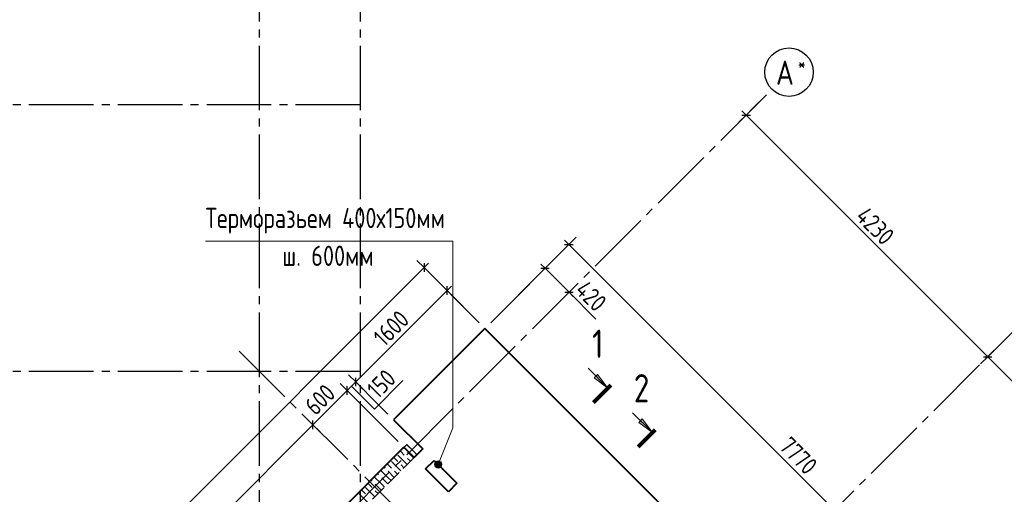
# Model space of a CAD drawing. Header units: millimetres. Extents: x 40580 to 1168286, y -220995 to 81020.
# Tile 132 of 194: x 435753 to 447943, y -107720 to -101847. Entities that reach past the tile are written whole.
import ezdxf

# ---------------------------------------------------------------- set-up
doc = ezdxf.new("R2010")
doc.units = ezdxf.units.MM
for name, pattern in [('______2', [270, 200, -70]), ('______5', [1100, 800, -100, 100, -100]), ('CENTER', [2, 1.25, -0.25, 0.25, -0.25])]:
    doc.linetypes.add(name, pattern=pattern)
for name, color, linetype, lineweight in [('Standard', 7, 'Continuous', 25), ('ОСИ', 7, 'CENTER', 15), ('Основная', 7, 'Continuous', 40), ('Примечания', 7, 'Continuous', 13), ('Узлы символ', 7, 'Continuous', 25)]:
    doc.layers.add(name, color=color, linetype=linetype, lineweight=lineweight)
doc.layers.add('ЖБ Стена верхний уровень', color=7, linetype='______2', true_color=0x656565)
doc.layers.add('Размерная выноска', color=7, linetype='Continuous')
doc.layers.add('Тонкие', color=7, linetype='Continuous')
doc.styles.add('GOST 2.304', font='isocpeur.ttf', dxfattribs={"width": 0.8})
doc.styles.add('GOST 2.304-81', font='txt')
doc.styles.add('ISOCPEUR', font='isocpeur.ttf')

msp = doc.modelspace()

# ---------------------------------------------------------------- hatches: boundary and pattern name
at = {"layer": 'Примечания', "linetype": 'Continuous', "lineweight": 13, "transparency": 33554687}
for points in [[(440975.3, -107366.6), (440891.7, -107333.2), (440889.2, -107356.5)], [(440975.3, -107366.6), (440889.2, -107356.5), (440961.2, -107385.1)], [(440961.2, -107385.1), (440889.2, -107356.5), (440898.3, -107377.5)], [(440977.8, -107343.3), (440905.9, -107314.7), (440891.7, -107333.2)], [(440977.8, -107343.3), (440891.7, -107333.2), (440975.3, -107366.6)], [(440961.2, -107385.1), (440898.3, -107377.5), (440940.1, -107394.2)], [(440940.1, -107394.2), (440898.3, -107377.5), (440916.9, -107391.7)], [(440968.8, -107322.3), (440927, -107305.6), (440905.9, -107314.7)], [(440968.8, -107322.3), (440905.9, -107314.7), (440977.8, -107343.3)], [(440927, -107305.6), (440968.8, -107322.3), (440950.2, -107308.1)]]:
    msp.add_hatch(color=7, dxfattribs=at).paths.add_polyline_path(points)
at = {"layer": 'Узлы символ', "linetype": 'Continuous', "lineweight": 13, "transparency": 33554687}
for points in [[(442908, -106235.6), (443035.2, -106405.3), (442865.5, -106278)], [(443459.5, -106787.1), (443586.8, -106956.8), (443417.1, -106829.5)]]:
    msp.add_hatch(color=7, dxfattribs=at).paths.add_polyline_path(points, flags=16)

# ---------------------------------------------------------------- linework, layer by layer
at = {"layer": 'Standard', "color": 251, "linetype": 'Continuous', "lineweight": -3, "true_color": 0x656565, "transparency": 33554687}
for p, q in [((444746.3, -103028), (444909.3, -102865)), ((444746.3, -103028), (444834.7, -102939.6)), ((444746.3, -103028), (444657.9, -103116.4)), ((442553.1, -104627.3), (442641.5, -104538.9)), ((442553.1, -104627.3), (441584.1, -105596.3)), ((442553.1, -104627.3), (442464.7, -104715.7)), ((440759.8, -104913.4), (440671.4, -104825)), ((442256.9, -104923.5), (442345.3, -104835.1)), ((440759.8, -104913.4), (440848.2, -105001.8)), ((440759.8, -104913.4), (441442.6, -105596.3)), ((442256.9, -104923.5), (441584.1, -105596.3)), ((442256.9, -104923.5), (442168.5, -105011.9)), ((441045.3, -105198.9), (440956.9, -105110.5)), ((441045.3, -105198.9), (441133.7, -105287.3)), ((441045.3, -105198.9), (441442.6, -105596.3)), ((442553.9, -105220.4), (442642.3, -105132.1)), ((442553.9, -105220.4), (442465.5, -105308.8)), ((442553.9, -105220.4), (442553.9, -105220.4)), ((447737.4, -106019), (447825.8, -105930.6)), ((447737.4, -106019), (447649, -106107.4)), ((439913.9, -106330.3), (439825.5, -106241.9)), ((439807.8, -106436.3), (439719.5, -106348)), ((439913.9, -106330.3), (440002.3, -106418.7)), ((439807.8, -106436.3), (439896.2, -106524.7)), ((439383.6, -106860.6), (439295.2, -106772.2)), ((439383.6, -106860.6), (439472, -106949)), ((439383.6, -106860.6), (439383.6, -106860.6))]:
    msp.add_line(p, q, dxfattribs=at)
at = {"layer": 'Standard', "color": 7, "linetype": 'Continuous', "lineweight": -3, "transparency": 33554687}
for p, q in [((444746.3, -103028), (444693.3, -102974.9)), ((444746.3, -103028), (447737.4, -106019)), ((442553.1, -104627.3), (442500, -104574.2)), ((442553.1, -104627.3), (448047.3, -110121.5)), ((440759.8, -104913.4), (433342.2, -112330.9)), ((440759.8, -104913.4), (440812.8, -104860.4)), ((442256.9, -104923.5), (442203.8, -104870.4)), ((442256.9, -104923.5), (442553.9, -105220.4)), ((439913.9, -106330.3), (441045.3, -105198.9)), ((441045.3, -105198.9), (441098.3, -105145.9)), ((442553.9, -105220.4), (442606.9, -105273.5)), ((447737.4, -106019), (449646.6, -107928.2)), ((439807.8, -106436.3), (439913.9, -106330.3)), ((439383.6, -106860.6), (439807.8, -106436.3)), ((437941.1, -108303.1), (439383.6, -106860.6))]:
    msp.add_line(p, q, dxfattribs=at)
at = {"layer": 'Standard', "color": 7, "linetype": 'Continuous', "lineweight": 25, "transparency": 33554687}
for p, q in [((444693.3, -103028), (444799.4, -103028)), ((442500, -104627.3), (442606.1, -104627.3)), ((440759.8, -104860.4), (440759.8, -104966.4)), ((442203.8, -104923.5), (442309.9, -104923.5)), ((441045.3, -105251.9), (441045.3, -105145.9)), ((442500.8, -105220.4), (442606.9, -105220.4)), ((447684.4, -106019), (447790.4, -106019)), ((439913.9, -106383.3), (439913.9, -106277.2)), ((439807.8, -106489.4), (439807.8, -106383.3)), ((439383.6, -106913.6), (439383.6, -106807.6))]:
    msp.add_line(p, q, dxfattribs=at)
at = {"layer": 'Standard', "color": 251, "linetype": 'Continuous', "lineweight": -3, "true_color": 0x656565, "transparency": 33554687}
for points in [[(447737.4, -106019), (447749.4, -106007), (447749.4, -106007), (447900.4, -105856)], [(439913.9, -106330.3), (440184.6, -106601), (440184.6, -106601), (440311.3, -106727.6)], [(439807.8, -106436.3), (440073.9, -106702.4), (440073.9, -106702.4), (440438.6, -107067.1)]]:
    msp.add_lwpolyline(points, dxfattribs=at)
at = {"layer": 'ЖБ Стена верхний уровень', "color": 251, "linetype": '______2', "lineweight": -3, "true_color": 0x656565, "transparency": 33554687}
for p, q in [((440544.6, -107102.4), (434329.2, -113317.9)), ((440671.9, -107229.7), (440544.6, -107102.4)), ((434583.7, -113317.9), (440671.9, -107229.7))]:
    msp.add_line(p, q, dxfattribs=at)
at = {"layer": 'ЖБ Стена верхний уровень', "color": 9, "linetype": 'Continuous', "lineweight": -3, "true_color": 0xc7c7c7, "transparency": 33554687}
for p, q in [((440503.3, -107143.7), (440514.9, -107155.3)), ((440634.9, -107195.3), (440543.3, -107103.7)), ((440383.3, -107263.7), (440434.9, -107315.3)), ((440434.9, -107235.3), (440550.6, -107351)), ((440474.9, -107195.3), (440463.3, -107183.7)), ((440514.9, -107235.3), (440474.9, -107195.3)), ((440554.9, -107195.3), (440630.6, -107271)), ((440554.9, -107275.3), (440590.6, -107311)), ((440634.9, -107195.3), (440670.6, -107231)), ((440263.3, -107383.7), (440274.9, -107395.3)), ((440314.9, -107355.3), (440303.3, -107343.7)), ((440354.9, -107395.3), (440314.9, -107355.3)), ((440354.9, -107315.3), (440470.6, -107431)), ((440474.9, -107355.3), (440510.6, -107391)), ((440234.9, -107595.3), (440143.3, -107503.7)), ((440183.3, -107463.7), (440194.9, -107475.3)), ((440314.9, -107515.3), (440223.3, -107423.7)), ((440234.9, -107515.3), (440310.6, -107591)), ((440314.9, -107435.3), (440390.6, -107511)), ((440314.9, -107515.3), (440350.6, -107551)), ((440394.9, -107435.3), (440430.6, -107471)), ((440034.9, -107635.3), (440150.6, -107751)), ((440074.9, -107595.3), (440063.3, -107583.7)), ((440114.9, -107635.3), (440074.9, -107595.3)), ((440103.3, -107543.7), (440114.9, -107555.3)), ((440154.9, -107595.3), (440230.6, -107671)), ((440234.9, -107595.3), (440270.6, -107631)), ((439954.9, -107715.3), (440070.6, -107831)), ((439983.3, -107663.7), (440034.9, -107715.3)), ((440154.9, -107675.3), (440190.6, -107711))]:
    msp.add_line(p, q, dxfattribs=at)
at = {"layer": 'ОСИ', "color": 8, "linetype": '______5', "lineweight": -3, "transparency": 33554687}
for p, q in [((438717.9, -87868.5), (438717.9, -121308.5)), ((439967.9, -87868.5), (439967.9, -121308.5)), ((434322.1, -113452.2), (445065.9, -102708.4)), ((439967.9, -102898.5), (430239.6, -102898.5)), ((436959.6, -116796.8), (448056.9, -105699.5)), ((446813.9, -114290.9), (438451, -105928)), ((439967.9, -106198.5), (430239.6, -106198.5))]:
    msp.add_line(p, q, dxfattribs=at)
at = {"layer": 'ОСИ', "color": 7, "linetype": 'Continuous', "lineweight": -3, "transparency": 33554687}
msp.add_circle((445278, -102496.3), 300, dxfattribs=at)
at = {"layer": 'Основная', "transparency": 33554687}
for p, q in [((441513.4, -105667), (440382, -106798.4)), ((447007.6, -111161.2), (441513.4, -105667)), ((440382, -106798.4), (440742.6, -107159)), ((440509.3, -107137.8), (435771.7, -111875.4)), ((440636.5, -107265), (440509.3, -107137.8)), ((440742.6, -107159), (440636.5, -107265)), ((440778, -107406.5), (440884, -107300.4)), ((440884, -107300.4), (441166.9, -107583.2)), ((441060.8, -107689.3), (440778, -107406.5)), ((441166.9, -107583.2), (441060.8, -107689.3))]:
    msp.add_line(p, q, dxfattribs=at)
at = {"layer": 'Примечания', "color": 7, "linetype": 'Continuous', "lineweight": 13, "transparency": 33554687}
for p, q in [((440891.7, -107333.2), (440891.7, -107333.2)), ((440916.9, -107391.7), (440916.9, -107391.7)), ((440950.2, -107308.1), (440950.2, -107308.1)), ((440975.3, -107366.6), (440975.3, -107366.6))]:
    msp.add_line(p, q, dxfattribs=at)
msp.add_lwpolyline([(438053.5, -104588.5), (441113.5, -104588.5), (441113.5, -106898.5), (440933.5, -107349.9)], dxfattribs=at)
msp.add_circle((440933.5, -107349.9), 45, dxfattribs=at)
at = {"layer": 'Размерная выноска', "color": 7, "linetype": 'Continuous', "lineweight": -3, "transparency": 33554687}
msp.add_line((442553.9, -105220.4), (442886.2, -105552.8), dxfattribs=at)
msp.add_lwpolyline([(439860.9, -106383.3), (440143.7, -106666.2), (440497.3, -106312.6)], dxfattribs=at)
at = {"layer": 'Тонкие', "lineweight": 100}
for p, q in [((442858.5, -106582.1), (443070.6, -106369.9)), ((443410, -107133.6), (443622.2, -106921.5))]:
    msp.add_line(p, q, dxfattribs=at)
at = {"layer": 'Узлы символ', "color": 7, "linetype": 'Continuous', "lineweight": 13, "transparency": 33554687}
for p, q in [((443035.2, -106405.3), (442789.5, -106159.5)), ((442865.5, -106278), (442908, -106235.6)), ((443035.2, -106405.3), (442865.5, -106278)), ((442886.8, -106256.8), (442876.2, -106246.2)), ((442908, -106235.6), (443035.2, -106405.3)), ((443035.2, -106405.3), (443035.2, -106405.3)), ((443035.2, -106405.3), (443035.2, -106405.3)), ((443035.2, -106405.3), (443035.2, -106405.3)), ((443586.8, -106956.8), (443341.1, -106711.1)), ((443417.1, -106829.5), (443459.5, -106787.1)), ((443459.5, -106787.1), (443586.8, -106956.8)), ((443586.8, -106956.8), (443417.1, -106829.5)), ((443438.3, -106808.3), (443427.7, -106797.7)), ((443586.8, -106956.8), (443586.8, -106956.8)), ((443586.8, -106956.8), (443586.8, -106956.8)), ((443586.8, -106956.8), (443586.8, -106956.8))]:
    msp.add_line(p, q, dxfattribs=at)

# ---------------------------------------------------------------- texts
at = {"layer": 'Standard', "color": 7, "linetype": 'Continuous', "lineweight": 25, "transparency": 33554687, "char_height": 220, "attachment_point": 7, "style": 'GOST 2.304-81'}
for s, insert, width, rotation in [('4230', (446089.3, -104300.1), 657.058, 315), ('420', (442615.8, -105211.6), 531.959, 315), ('1600', (440267.3, -105906.1), 625.73, 45), ('150', (440187.9, -106551.2), 469.509, 45), ('600', (439416.6, -106756.9), 531.968, 45), ('7770', (445142, -107145.5), 672.621, 315)]:
    msp.add_mtext(s, dxfattribs=dict(at, insert=insert, width=width, rotation=rotation))
at = {"layer": 'ОСИ', "color": 7, "linetype": 'Continuous', "lineweight": 25, "transparency": 33554687, "attachment_point": 7, "style": 'ISOCPEUR'}
for s, insert, char_height, width in [('\\W0.82;А', (445116.5, -102653.8), 300, 392.64), ('\\W0.80;*', (445386.5, -102478.8), 180, 215.909)]:
    msp.add_mtext(s, dxfattribs=dict(at, insert=insert, char_height=char_height, width=width))
at = {"layer": 'Примечания', "color": 7, "linetype": 'Continuous', "lineweight": 25, "transparency": 33554687, "char_height": 250, "attachment_point": 7, "style": 'GOST 2.304'}
for s, insert, width in [('Терморазьем\\~400х150мм', (438053.5, -104493.5), 3189.087), ('ш.\\~600мм', (439003.5, -104893.5), 1279.431)]:
    msp.add_mtext(s, dxfattribs=dict(at, insert=insert, width=width))
at = {"layer": 'Узлы символ', "color": 7, "linetype": 'Continuous', "lineweight": -3, "transparency": 33554687, "char_height": 350, "attachment_point": 7, "style": 'GOST 2.304-81'}
for s, insert, width in [('1', (442839.1, -106031.2), 324.176), ('2', (443355.6, -106582.8), 398.767)]:
    msp.add_mtext(s, dxfattribs=dict(at, insert=insert, width=width))

doc.saveas('drawing.dxf')
